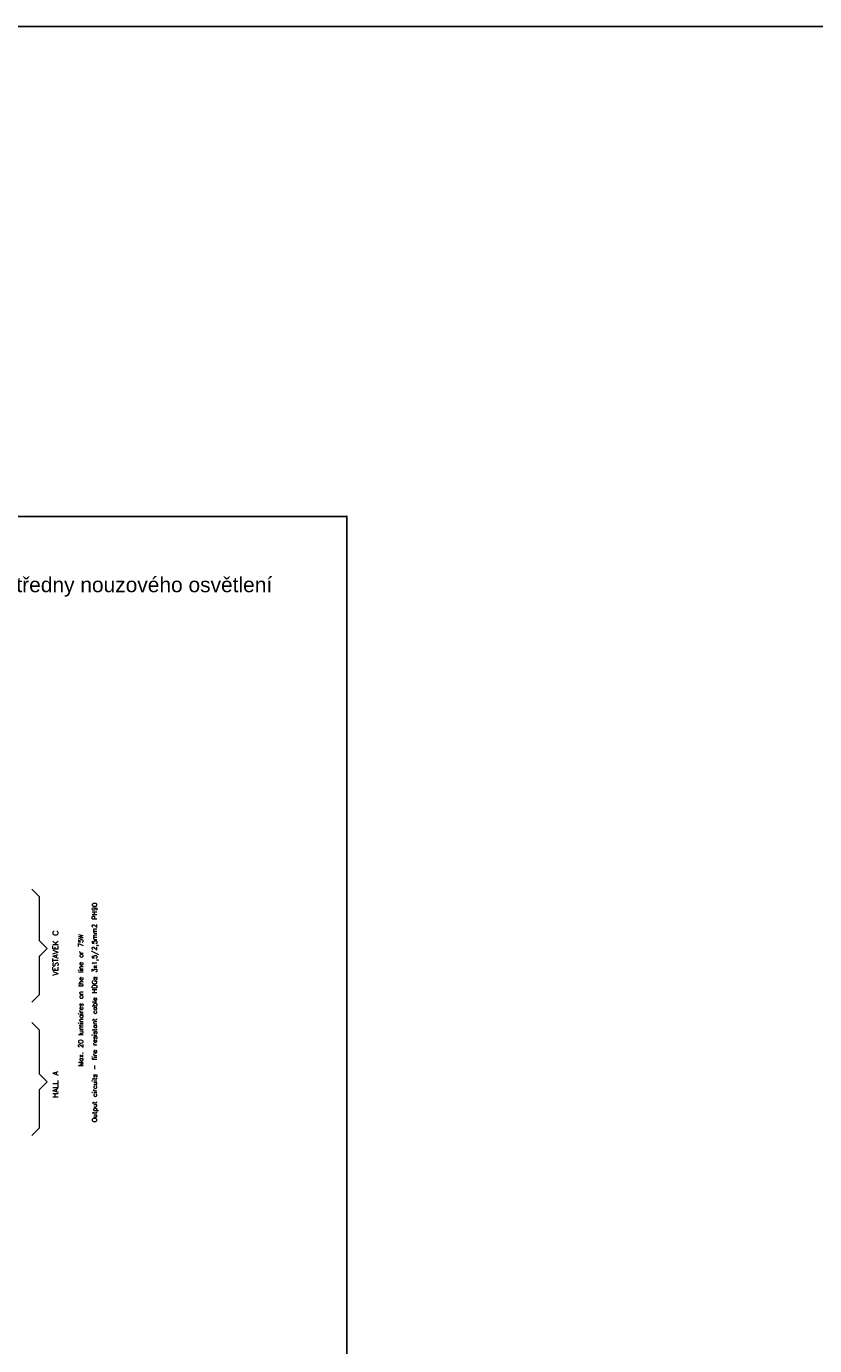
# Model space of a CAD drawing. Extents: x -74 to 2493, y 2827 to 3927.
# Tile 13 of 13: x 1444 to 1773, y 3376 to 3927. Entities that reach past the tile are written whole.
import ezdxf

# ---------------------------------------------------------------- set-up
doc = ezdxf.new("R2010")
doc.units = 0
doc.header["$MEASUREMENT"] = 0
doc.layers.get('0').update_dxf_attribs({"linetype": 'CONTINUOUS'})
for name, color, linetype in [('__Bílá', 7, 'CONTINUOUS'), ('__Zelená', 3, 'CONTINUOUS'), ('OBRYSY', 7, 'CONTINUOUS')]:
    doc.layers.add(name, color=color, linetype=linetype)
doc.layers.add('MP2000N', color=7, linetype='CONTINUOUS', plot=False)
doc.styles.add('Arial', font='arial.ttf')
doc.styles.get("Standard").update_dxf_attribs({"font": 'txt.shx'})

msp = doc.modelspace()

# ---------------------------------------------------------------- linework, layer by layer
at = {"lineweight": 0}
for points in [[(1445.81, 3566.86), (1448.99, 3563.68)], [(1448.99, 3545.3), (1448.99, 3563.68)], [(1448.99, 3545.3), (1452.18, 3542.12)], [(1448.99, 3538.94), (1452.18, 3542.12)], [(1448.99, 3522.94), (1448.99, 3538.94)], [(1445.81, 3519.76), (1448.99, 3522.94)], [(1445.81, 3511.24), (1448.99, 3508.06)], [(1448.99, 3489.68), (1448.99, 3508.06)], [(1448.99, 3489.68), (1452.18, 3486.5)], [(1448.99, 3483.32), (1452.18, 3486.5)], [(1448.99, 3467.32), (1448.99, 3483.32)], [(1445.81, 3464.14), (1448.99, 3467.32)]]:
    msp.add_lwpolyline(points, dxfattribs=at)
at = {"layer": '__Zelená'}
msp.add_lwpolyline([(-74.24, 3927.04), (2493.5, 3927.04), (2493.5, 2827.04), (-74.24, 2827.04)], close=True, dxfattribs=at)
at = {"layer": 'MP2000N', "color": 6, "linetype": 'Continuous'}
for p, q in [((1577.27, 3722.5), (1077.27, 3722.5)), ((1577.27, 3722.5), (1077.27, 3722.5)), ((1577.27, 3035), (1577.27, 3722.5)), ((1577.27, 3035), (1577.27, 3722.5)), ((1577.27, 3035), (1577.27, 3722.5))]:
    msp.add_line(p, q, dxfattribs=at)
msp.add_lwpolyline([(1077.27, 3722.5), (1577.27, 3722.5), (1577.27, 3035), (1077.27, 3035)], close=True, dxfattribs=at)
at = {"layer": 'MP2000N', "color": 6}
msp.add_lwpolyline([(1077.27, 3722.5), (1577.27, 3722.5), (1577.27, 3035), (1077.27, 3035)], close=True, dxfattribs=at)
msp.add_lwpolyline([(1077.27, 3722.5), (1577.27, 3722.5), (1577.27, 3035), (1077.27, 3035)], close=True, dxfattribs=at)
at = {"layer": 'OBRYSY', "color": 2, "linetype": 'Continuous'}
msp.add_point((1577.27, 3722.5), dxfattribs=at)
msp.add_point((1577.27, 3722.5), dxfattribs=at)

# ---------------------------------------------------------------- texts
for s, height, p in [('VESTAVEK C', 2.286, (1456.8, 3530.87)), ('Output circuits - fire resistant cable HDGs 3x1,5/2,5mm2 PH90', 1.98, (1472.96, 3469.61)), ('Max. 20 luminaires on the line or 75W', 1.98, (1467.2, 3492.97)), ('HALL A', 2.286, (1456.8, 3479.86))]:
    msp.add_text(s, height=height, rotation=90).set_placement(p)
at = {"layer": '__Bílá', "style": 'Arial'}
msp.add_text('Příklad zapojení ústředny nouzového osvětlení', height=6.25, dxfattribs=at).set_placement((1365.11, 3690.86))

doc.saveas('drawing.dxf')
